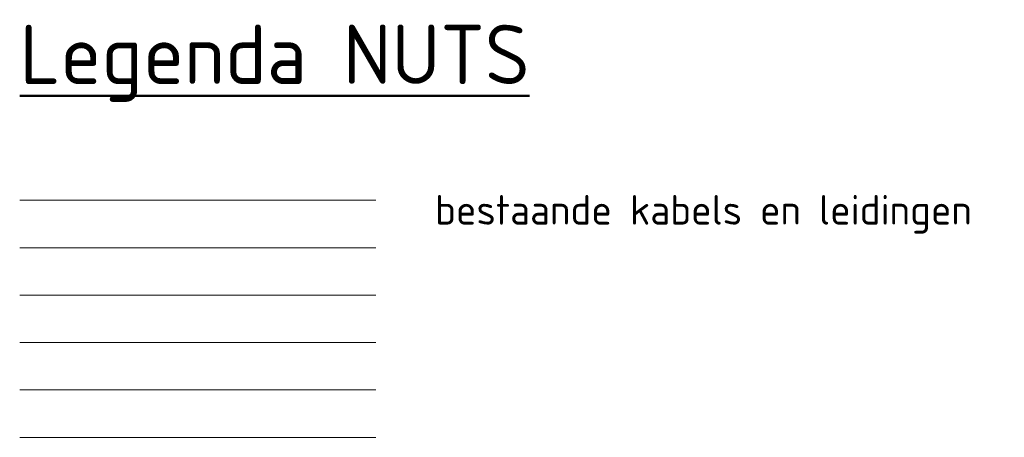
# Model space of a CAD drawing. Header units: metres. Extents: x 200221 to 204794, y 461183 to 463932.
# Tile 18 of 19: x 204587 to 204794, y 461183 to 461272. Entities that reach past the tile are written whole.
import ezdxf
from ezdxf.lldxf.tags import DXFTag

# ---------------------------------------------------------------- set-up
doc = ezdxf.new("R2010")
doc.units = ezdxf.units.M
for name, color, linetype, lineweight in [('B-WE-KL-DATA_NKM NETWORK SERVICES BV-G', 90, 'KL-DATA-N', 18), ('B-WE-KL-ET_LS_GEMEENTE APELDOORN-G', 190, 'KL-LS-N', 18), ('B-WE-KL-ET_MS_LIANDER NV PAC 2AI68G2-G', 130, 'KL-MS-N', 18), ('B-WE-KL-GAS_LD_LIANDER NV PAC 2AI68G2-G', 50, 'KL-GAS-LD-N', 18), ('B-WE-KL-WATER_VITENS-G', 170, 'KL-WATER-N', 18), ('B-WE-RI-DRUK_GEMEENTE APELDOORN-G', 210, 'RI-PERS', 18), ('X-XX-AL-LEGENDA-T25', 7, 'Continuous', 25), ('X-XX-AL-LEGENDA-T50', 7, 'Continuous', 50)]:
    doc.layers.add(name, color=color, linetype=linetype, lineweight=lineweight)
doc.styles.add('NLCS-ISO', font='NLCS-ISO.ttf')
doc.styles.get("Standard").update_dxf_attribs({"font": 'NLCS-ISO.ttf'})
tags = doc.linetypes.add('KL-DATA-N', pattern='A,4,-1,[101,NLCS.SHX,S=0.5,R=0,X=0,Y=0],-1,4,-1,["D",Standard,S=1,R=0,X=-0.25,Y=-0.5],-1.5', length=12.5).pattern_tags.tags
tags[18] = DXFTag(74, 10)
tags = doc.linetypes.add('KL-GAS-LD-N', pattern='A,4,-1,[69,NLCS.SHX,S=0.5,R=0,X=0,Y=0],-1,4,-1,["L",Standard,S=1,R=0,X=0.25,Y=-0.5],-2', length=13).pattern_tags.tags
tags[18] = DXFTag(74, 10)
tags = doc.linetypes.add('KL-LS-N', pattern='A,4,-1,[103,NLCS.SHX,S=0.75,R=0,X=0,Y=0],-1,4,-1,["L",Standard,S=1,R=0,X=0,Y=-0.5],-2', length=13).pattern_tags.tags
tags[18] = DXFTag(74, 10)
tags = doc.linetypes.add('KL-MS-N', pattern='A,4,-1,[103,NLCS.SHX,S=0.75,R=0,X=0,Y=0],-1,4,-1,["M",Standard,S=1,R=0,X=0,Y=-0.5],-2', length=13).pattern_tags.tags
tags[18] = DXFTag(74, 10)
doc.linetypes.add('KL-WATER-N', pattern='A,7,-0.5,[168,NLCS.SHX,S=0.75,R=0,X=0.75,Y=0],-2', length=9.5)
tags = doc.linetypes.add('RI-PERS', pattern='A,7,-2,["P",Standard,S=1.8,R=0,X=-0.5,Y=-0.9],-2,7,-2,[102,NLCS.SHX,S=1,R=180,X=0,Y=0],-2', length=22).pattern_tags.tags
tags[6] = DXFTag(74, 10)

msp = doc.modelspace()

# ---------------------------------------------------------------- linework, layer by layer
at = {"layer": 'B-WE-KL-DATA_NKM NETWORK SERVICES BV-G', "flags": 128}
msp.add_lwpolyline([(204586.951, 461213.457), (204661.951, 461213.457)], dxfattribs=at)
at = {"layer": 'B-WE-KL-ET_LS_GEMEENTE APELDOORN-G', "flags": 128}
msp.add_lwpolyline([(204586.951, 461203.457), (204661.951, 461203.457)], dxfattribs=at)
at = {"layer": 'B-WE-KL-ET_MS_LIANDER NV PAC 2AI68G2-G', "flags": 128}
msp.add_lwpolyline([(204586.951, 461193.457), (204661.951, 461193.457)], dxfattribs=at)
at = {"layer": 'B-WE-KL-GAS_LD_LIANDER NV PAC 2AI68G2-G', "flags": 128}
msp.add_lwpolyline([(204586.951, 461223.457), (204661.951, 461223.457)], dxfattribs=at)
at = {"layer": 'B-WE-KL-WATER_VITENS-G', "flags": 128}
msp.add_lwpolyline([(204586.951, 461233.457), (204661.951, 461233.457)], dxfattribs=at)
at = {"layer": 'B-WE-RI-DRUK_GEMEENTE APELDOORN-G', "flags": 128}
msp.add_lwpolyline([(204586.951, 461183.457), (204661.951, 461183.457)], dxfattribs=at)

# ---------------------------------------------------------------- texts
at = {"layer": 'X-XX-AL-LEGENDA-T25', "insert": (204674.451, 461230.501), "char_height": 6.25, "attachment_point": 4, "line_spacing_factor": 0.8, "style": 'NLCS-ISO'}
msp.add_mtext('bestaande kabels en leidingen', dxfattribs=at)
at = {"layer": 'X-XX-AL-LEGENDA-T50', "style": 'NLCS-ISO'}
msp.add_text('%%ULegenda NUTS', height=12.5, dxfattribs=at).set_placement((204586.951, 461257.984))

doc.saveas('drawing.dxf')
